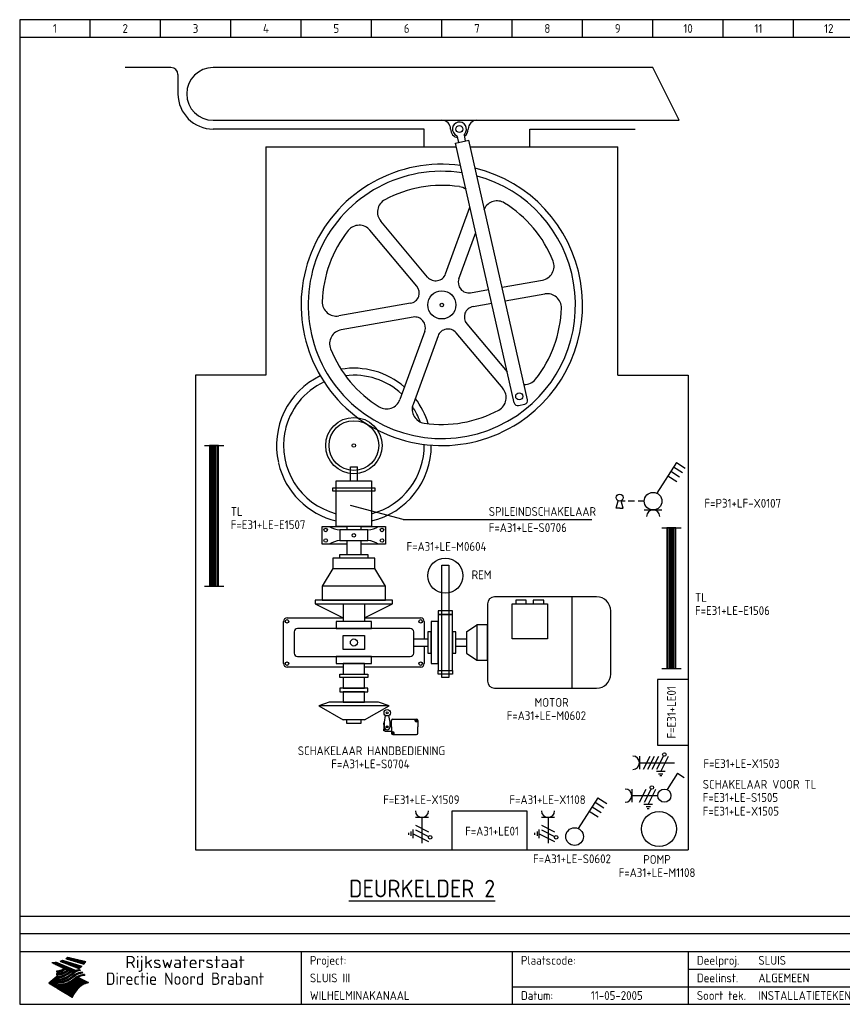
# Model space of a CAD drawing. Extents: x 10 to 411, y 10 to 290.
# Tile 1 of 2: x 10 to 244, y 10 to 290. Entities that reach past the tile are written whole.
import ezdxf
from ezdxf.enums import TextEntityAlignment as Align

# ---------------------------------------------------------------- set-up
doc = ezdxf.new("R2010")
doc.units = 0
doc.header["$MEASUREMENT"] = 0
for name, color, linetype in [('0-25', 7, 'Continuous'), ('0-35', 2, 'Continuous'), ('0-50', 3, 'Continuous'), ('B-25', 7, 'Continuous'), ('B-50', 3, 'Continuous'), ('S-25', 7, 'Continuous')]:
    doc.layers.add(name, color=color, linetype=linetype)
doc.styles.add('ISO', font='iso.shx')
doc.styles.get("Standard").update_dxf_attribs({"font": 'iso.shx'})
doc.styles.add('TXT', font='iso.shx')

# ---------------------------------------------------------------- blocks, each defined once
blk = doc.blocks.new('KADERA3')
at = {"layer": '0-25'}
for p, q in [((30, 285), (30, 290)), ((50, 285), (50, 290)), ((70, 285), (70, 290)), ((90, 285), (90, 290)), ((110, 285), (110, 290)), ((130, 285), (130, 290)), ((150, 285), (150, 290)), ((170, 285), (170, 290)), ((190, 285), (190, 290)), ((210, 285), (210, 290)), ((230, 285), (230, 290)), ((10, 285), (410, 285)), ((410, 35), (10, 35)), ((410, 30), (10, 30)), ((200, 20), (275, 20)), ((150, 15), (335, 15))]:
    blk.add_line(p, q, dxfattribs=at)
at = {"layer": '0-25', "color": 7}
for p, q in [((21.94, 22.42), (22.53, 22.42)), ((22.06, 22.48), (22.36, 22.48)), ((22.18, 22.53), (27.65, 20.8)), ((22.18, 22.53), (27.65, 20.8)), ((23.14, 22.99), (28.22, 21.46)), ((23.14, 22.99), (28.22, 21.46)), ((23.15, 22.98), (25.33, 22.98)), ((23.23, 23.04), (25.09, 23.04)), ((23.32, 23.1), (24.84, 23.1)), ((23.34, 22.93), (25.57, 22.93)), ((23.4, 23.15), (24.6, 23.15)), ((23.49, 23.21), (24.36, 23.21)), ((23.52, 22.87), (25.81, 22.87)), ((23.57, 23.27), (24.12, 23.27)), ((23.64, 23.32), (23.87, 23.32)), ((23.7, 23.36), (28.82, 22.17)), ((23.7, 23.36), (28.82, 22.17)), ((23.71, 22.82), (26.06, 22.82)), ((23.9, 22.76), (26.3, 22.76)), ((24.09, 22.7), (26.54, 22.7)), ((24.27, 22.65), (26.78, 22.65)), ((24.46, 22.59), (27.03, 22.59)), ((24.65, 22.53), (27.27, 22.53)), ((24.84, 22.48), (27.51, 22.48)), ((25.02, 22.42), (27.75, 22.42)), ((19.1, 21.89), (25.12, 19)), ((19.1, 21.89), (25.12, 19)), ((19.17, 21.86), (20.7, 21.86)), ((19.29, 21.8), (20.83, 21.8)), ((19.4, 21.75), (20.96, 21.75)), ((19.52, 21.69), (21.09, 21.69)), ((19.64, 21.63), (21.22, 21.63)), ((19.74, 21.92), (20.56, 21.92)), ((19.75, 21.58), (21.36, 21.58)), ((19.87, 21.52), (21.49, 21.52)), ((19.99, 21.47), (21.62, 21.47)), ((20.11, 21.41), (21.75, 21.41)), ((20.22, 21.35), (21.88, 21.35)), ((20.25, 21.97), (20.43, 21.97)), ((20.34, 21.3), (22.02, 21.3)), ((20.38, 21.99), (26.02, 19.59)), ((20.38, 21.99), (26.02, 19.59)), ((20.46, 21.24), (22.15, 21.24)), ((20.57, 21.18), (22.28, 21.18)), ((20.69, 21.13), (22.41, 21.13)), ((20.81, 21.07), (22.55, 21.07)), ((20.92, 21.02), (22.68, 21.02)), ((21.04, 20.96), (22.81, 20.96)), ((21.16, 20.9), (22.94, 20.9)), ((21.19, 19.61), (22.35, 19.61)), ((21.27, 20.85), (23.07, 20.85)), ((21.39, 20.79), (23.21, 20.79)), ((21.42, 19.67), (22.47, 19.67)), ((21.47, 22.25), (26.83, 20.19)), ((21.47, 22.25), (26.83, 20.19)), ((21.49, 22.25), (23.07, 22.25)), ((21.51, 20.73), (23.34, 20.73)), ((21.6, 22.2), (23.25, 22.2)), ((21.62, 19.72), (22.59, 19.72)), ((21.63, 20.68), (23.47, 20.68)), ((21.65, 22.31), (22.89, 22.31)), ((21.74, 20.62), (23.6, 20.62)), ((21.75, 22.14), (23.42, 22.14)), ((21.8, 22.37), (22.71, 22.37)), ((21.8, 19.78), (22.69, 19.78)), ((21.86, 20.57), (23.73, 20.57)), ((21.9, 22.08), (23.6, 22.08)), ((21.96, 19.83), (22.79, 19.83)), ((21.98, 20.51), (23.87, 20.51)), ((22.04, 22.03), (23.78, 22.03)), ((22.09, 20.45), (24, 20.45)), ((22.11, 19.89), (22.89, 19.89)), ((22.19, 21.97), (23.96, 21.97)), ((22.21, 20.4), (24.13, 20.4)), ((22.24, 19.95), (22.99, 19.95)), ((22.33, 20.34), (24.26, 20.34)), ((22.34, 21.92), (24.13, 21.92)), ((22.37, 20), (23.08, 20)), ((22.44, 20.28), (24.4, 20.28)), ((22.48, 21.86), (24.31, 21.86)), ((22.49, 20.06), (23.04, 20.06)), ((22.56, 20.23), (24.53, 20.23)), ((22.61, 20.12), (22.93, 20.12)), ((22.63, 21.8), (24.49, 21.8)), ((22.68, 20.17), (24.66, 20.17)), ((22.71, 20.17), (22.82, 20.17)), ((23.11, 20.02), (22.77, 20.2)), ((23.11, 20.02), (22.77, 20.2)), ((22.78, 21.75), (24.67, 21.75)), ((22.79, 20.12), (24.79, 20.12)), ((22.91, 20.06), (24.92, 20.06)), ((22.92, 21.69), (24.85, 21.69)), ((23.03, 20), (25.06, 20)), ((23.07, 21.63), (25.02, 21.63)), ((23.15, 19.95), (25.19, 19.95)), ((23.22, 21.58), (25.2, 21.58)), ((23.26, 19.89), (25.32, 19.89)), ((23.3, 19.61), (23.88, 19.61)), ((23.36, 21.52), (25.38, 21.52)), ((23.38, 19.83), (25.45, 19.83)), ((23.39, 19.67), (23.81, 19.67)), ((23.45, 19.7), (23.58, 19.79)), ((23.45, 19.7), (23.58, 19.79)), ((23.48, 19.72), (23.7, 19.72)), ((23.5, 19.78), (25.58, 19.78)), ((23.51, 21.47), (25.56, 21.47)), ((23.56, 19.78), (23.59, 19.78)), ((23.56, 19.39), (23.9, 19.62)), ((23.56, 19.39), (23.9, 19.62)), ((23.58, 19.79), (23.9, 19.62)), ((23.58, 19.79), (23.9, 19.62)), ((23.61, 19.72), (25.72, 19.72)), ((23.66, 21.41), (25.74, 21.41)), ((23.73, 19.67), (25.85, 19.67)), ((23.8, 21.35), (25.91, 21.35)), ((23.85, 19.61), (25.98, 19.61)), ((23.95, 21.3), (26.09, 21.3)), ((24.09, 21.24), (26.27, 21.24)), ((24.24, 21.18), (26.45, 21.18)), ((24.39, 21.13), (26.62, 21.13)), ((24.53, 21.07), (26.8, 21.07)), ((24.68, 21.02), (26.98, 21.02)), ((24.83, 20.96), (27.16, 20.96)), ((24.97, 20.9), (27.34, 20.9)), ((25.12, 20.85), (27.51, 20.85)), ((25.21, 22.37), (28, 22.37)), ((25.27, 20.79), (27.63, 20.79)), ((25.4, 22.31), (28.24, 22.31)), ((25.41, 20.73), (27.57, 20.73)), ((25.56, 20.68), (27.51, 20.68)), ((25.58, 22.25), (28.48, 22.25)), ((25.71, 20.62), (27.44, 20.62)), ((25.77, 22.2), (28.72, 22.2)), ((25.85, 20.57), (27.37, 20.57)), ((25.96, 22.14), (28.79, 22.14)), ((26, 20.51), (27.29, 20.51)), ((26.06, 19.61), (26.85, 19.61)), ((26.15, 22.08), (28.75, 22.08)), ((26.15, 20.45), (27.22, 20.45)), ((26.21, 19.67), (27.23, 19.67)), ((26.29, 20.4), (27.14, 20.4)), ((26.33, 22.03), (28.71, 22.03)), ((26.44, 20.34), (27.06, 20.34)), ((26.44, 19.72), (27.18, 19.72)), ((26.52, 21.97), (28.66, 21.97)), ((26.59, 20.28), (26.97, 20.28)), ((26.71, 21.92), (28.62, 21.92)), ((26.73, 20.23), (26.89, 20.23)), ((26.9, 21.86), (28.57, 21.86)), ((27.08, 21.8), (28.52, 21.8)), ((27.13, 19.78), (27.25, 19.64)), ((27.13, 19.78), (27.25, 19.64)), ((27.27, 21.75), (28.48, 21.75)), ((27.46, 21.69), (28.43, 21.69)), ((27.65, 21.63), (28.38, 21.63)), ((27.83, 21.58), (28.33, 21.58)), ((28.02, 21.52), (28.28, 21.52)), ((28.21, 21.47), (28.22, 21.47)), ((20.58, 17.88), (18.3, 16)), ((20.58, 17.88), (18.3, 16)), ((19.33, 16.85), (21.07, 16.85)), ((19.4, 16.91), (21.55, 16.91)), ((19.47, 16.97), (21.88, 16.97)), ((19.54, 17.02), (22.13, 17.02)), ((19.61, 17.08), (22.34, 17.08)), ((19.67, 17.13), (20.6, 17.13)), ((19.74, 17.19), (20.6, 17.19)), ((19.81, 17.25), (20.6, 17.25)), ((19.88, 17.3), (20.6, 17.3)), ((19.95, 17.36), (20.6, 17.36)), ((20.01, 17.42), (20.6, 17.42)), ((20.08, 17.47), (20.93, 17.47)), ((20.15, 17.53), (21.26, 17.53)), ((20.22, 17.58), (21.51, 17.58)), ((20.29, 17.64), (21.72, 17.64)), ((20.35, 17.7), (21.9, 17.7)), ((20.42, 17.75), (22.07, 17.75)), ((20.49, 17.81), (22.22, 17.81)), ((20.56, 17.87), (22.36, 17.87)), ((20.6, 19.11), (20.58, 19.51)), ((20.6, 19.11), (20.58, 19.51)), ((20.58, 19.5), (22.09, 19.5)), ((20.58, 19.44), (21.95, 19.44)), ((20.59, 19.38), (21.79, 19.38)), ((20.59, 19.33), (21.62, 19.33)), ((20.59, 19.27), (21.42, 19.27)), ((20.6, 19.22), (21.2, 19.22)), ((20.6, 19.16), (20.93, 19.16)), ((20.6, 19.11), (20.69, 19.12)), ((20.6, 19.11), (20.69, 19.12)), ((20.6, 18.79), (20.77, 18.81)), ((20.6, 18.79), (20.77, 18.81)), ((20.6, 18.29), (20.6, 18.79)), ((20.6, 18.29), (20.6, 18.79)), ((20.6, 18.77), (22.46, 18.77)), ((20.6, 18.71), (22.33, 18.71)), ((20.6, 18.65), (22.19, 18.65)), ((20.6, 18.6), (22.04, 18.6)), ((20.6, 18.54), (21.87, 18.54)), ((20.6, 18.48), (21.68, 18.48)), ((20.6, 18.43), (21.46, 18.43)), ((20.6, 18.37), (21.21, 18.37)), ((20.6, 18.32), (20.87, 18.32)), ((20.6, 18.29), (20.88, 18.32)), ((20.6, 18.29), (20.88, 18.32)), ((20.6, 17.88), (20.86, 17.91)), ((20.6, 17.88), (20.86, 17.91)), ((20.6, 17.43), (20.97, 17.48)), ((20.6, 17.43), (20.97, 17.48)), ((20.6, 17.43), (20.6, 17.09)), ((20.6, 17.43), (20.6, 17.09)), ((20.6, 17.09), (21.26, 17.16)), ((20.6, 17.09), (21.26, 17.16)), ((20.6, 16.8), (21.37, 16.89)), ((20.6, 16.8), (21.37, 16.89)), ((20.6, 16.8), (20.6, 16.45)), ((20.6, 16.8), (20.6, 16.45)), ((20.9, 19.55), (22.23, 19.55)), ((20.9, 18.82), (22.59, 18.82)), ((20.98, 17.92), (22.5, 17.92)), ((21.02, 17.13), (22.53, 17.13)), ((21.32, 18.88), (22.71, 18.88)), ((21.32, 17.98), (22.62, 17.98)), ((21.47, 17.19), (22.7, 17.19)), ((21.59, 18.03), (22.74, 18.03)), ((21.61, 18.93), (22.82, 18.93)), ((21.77, 17.25), (22.85, 17.25)), ((21.8, 18.09), (22.85, 18.09)), ((21.84, 18.99), (22.92, 18.99)), ((21.99, 18.15), (22.95, 18.15)), ((22.01, 17.3), (22.99, 17.3)), ((22.03, 19.05), (23.03, 19.05)), ((22.16, 18.2), (23.05, 18.2)), ((22.21, 19.1), (23.12, 19.1)), ((22.21, 17.36), (23.12, 17.36)), ((22.31, 18.26), (23.15, 18.26)), ((22.36, 19.16), (23.22, 19.16)), ((22.39, 17.42), (23.24, 17.42)), ((22.45, 18.32), (23.24, 18.32)), ((22.51, 19.22), (23.3, 19.22)), ((22.56, 17.47), (23.36, 17.47)), ((22.59, 18.37), (23.33, 18.37)), ((22.64, 19.27), (23.39, 19.27)), ((22.71, 18.43), (23.42, 18.43)), ((22.71, 17.53), (23.47, 17.53)), ((22.77, 19.33), (23.47, 19.33)), ((22.83, 18.48), (23.5, 18.48)), ((22.84, 17.58), (23.57, 17.58)), ((22.89, 19.38), (23.55, 19.38)), ((22.94, 18.54), (23.58, 18.54)), ((22.96, 16.85), (23.86, 16.85)), ((22.97, 17.64), (23.67, 17.64)), ((23, 19.44), (23.63, 19.44)), ((23.04, 18.6), (23.66, 18.6)), ((23.1, 19.5), (23.72, 19.5)), ((23.1, 17.7), (23.77, 17.7)), ((23.12, 16.91), (23.96, 16.91)), ((23.14, 18.65), (23.74, 18.65)), ((23.21, 19.55), (23.8, 19.55)), ((23.21, 17.75), (23.86, 17.75)), ((23.24, 18.71), (23.82, 18.71)), ((23.26, 16.97), (24.05, 16.97)), ((23.32, 17.81), (23.95, 17.81)), ((23.33, 18.77), (23.91, 18.77)), ((23.39, 17.02), (24.14, 17.02)), ((23.42, 18.82), (23.99, 18.82)), ((23.42, 17.87), (24.03, 17.87)), ((23.51, 18.88), (24.07, 18.88)), ((23.52, 17.92), (24.11, 17.92)), ((23.52, 17.08), (24.22, 17.08)), ((23.54, 18.9), (24.3, 19.42)), ((23.54, 18.9), (24.3, 19.42)), ((23.59, 18.93), (24.15, 18.93)), ((23.62, 17.98), (24.2, 17.98)), ((23.63, 17.13), (24.3, 17.13)), ((23.65, 18.59), (24.62, 19.25)), ((23.65, 18.59), (24.62, 19.25)), ((23.67, 18.99), (24.23, 18.99)), ((23.71, 18.03), (24.28, 18.03)), ((23.75, 19.05), (24.32, 19.05)), ((23.75, 17.19), (24.38, 17.19)), ((23.79, 18.09), (24.36, 18.09)), ((23.83, 19.1), (24.4, 19.1)), ((23.85, 17.25), (24.46, 17.25)), ((23.88, 18.15), (24.44, 18.15)), ((23.92, 19.16), (24.48, 19.16)), ((23.94, 18.19), (25.23, 19.07)), ((23.94, 18.19), (25.23, 19.07)), ((23.95, 17.3), (24.55, 17.3)), ((23.96, 19.55), (25.96, 19.55)), ((23.96, 18.2), (24.53, 18.2)), ((24, 19.22), (24.56, 19.22)), ((24.04, 18.26), (24.61, 18.26)), ((24.05, 17.36), (24.63, 17.36)), ((24.06, 17.88), (25.34, 18.76)), ((24.06, 17.88), (25.34, 18.76)), ((24.08, 19.5), (25.88, 19.5)), ((24.08, 19.27), (24.58, 19.27)), ((24.13, 18.32), (24.69, 18.32)), ((24.14, 17.42), (24.71, 17.42)), ((24.16, 19.33), (24.47, 19.33)), ((24.2, 19.44), (25.79, 19.44)), ((24.21, 18.37), (24.77, 18.37)), ((24.23, 17.47), (24.79, 17.47)), ((24.24, 17.48), (25.52, 18.36)), ((24.24, 17.48), (25.52, 18.36)), ((24.25, 19.38), (24.36, 19.38)), ((24.29, 18.43), (24.85, 18.43)), ((24.3, 19.42), (24.62, 19.25)), ((24.3, 19.42), (24.62, 19.25)), ((24.31, 19.38), (25.71, 19.38)), ((24.31, 17.53), (24.87, 17.53)), ((24.35, 17.17), (25.64, 18.05)), ((24.35, 17.17), (25.64, 18.05)), ((24.37, 18.48), (24.94, 18.48)), ((24.39, 17.58), (24.96, 17.58)), ((24.43, 19.33), (25.62, 19.33)), ((24.45, 18.54), (25.02, 18.54)), ((24.47, 17.64), (25.04, 17.64)), ((24.54, 18.6), (25.1, 18.6)), ((24.55, 19.27), (25.54, 19.27)), ((24.56, 17.7), (25.12, 17.7)), ((24.62, 18.65), (25.18, 18.65)), ((24.63, 16.72), (25.91, 17.6)), ((24.63, 16.72), (25.91, 17.6)), ((24.64, 17.75), (25.2, 17.75)), ((24.67, 19.22), (25.45, 19.22)), ((24.7, 18.71), (25.27, 18.71)), ((24.72, 17.81), (25.29, 17.81)), ((24.78, 19.16), (25.37, 19.16)), ((24.78, 18.77), (25.34, 18.77)), ((24.8, 17.87), (25.37, 17.87)), ((24.82, 16.85), (28.23, 16.85)), ((24.87, 18.82), (25.4, 18.82)), ((24.89, 17.92), (25.45, 17.92)), ((24.9, 19.1), (25.28, 19.1)), ((24.9, 16.91), (28.11, 16.91)), ((24.95, 18.88), (25.45, 18.88)), ((24.97, 17.98), (25.53, 17.98)), ((24.99, 16.97), (28, 16.97)), ((25.02, 19.05), (25.2, 19.05)), ((25.03, 18.93), (25.51, 18.93)), ((25.05, 18.03), (25.61, 18.03)), ((25.07, 17.02), (27.89, 17.02)), ((25.11, 18.99), (25.57, 18.99)), ((26.02, 19.59), (25.12, 19)), ((26.02, 19.59), (25.12, 19)), ((25.13, 18.09), (25.68, 18.09)), ((25.15, 17.08), (27.77, 17.08)), ((25.19, 19.05), (25.63, 19.05)), ((25.21, 18.15), (25.75, 18.15)), ((25.23, 17.13), (27.66, 17.13)), ((25.26, 19.1), (25.7, 19.1)), ((25.3, 18.2), (25.82, 18.2)), ((25.31, 17.19), (27.55, 17.19)), ((25.33, 19.16), (25.77, 19.16)), ((25.38, 18.26), (25.89, 18.26)), ((25.39, 19.22), (25.85, 19.22)), ((25.4, 17.25), (27.43, 17.25)), ((25.46, 18.32), (25.97, 18.32)), ((25.47, 19.27), (25.93, 19.27)), ((25.48, 17.3), (27.32, 17.3)), ((25.54, 19.33), (26.03, 19.33)), ((25.54, 18.37), (26.06, 18.37)), ((25.56, 17.36), (27.21, 17.36)), ((25.62, 18.43), (26.14, 18.43)), ((25.63, 19.38), (26.13, 19.38)), ((25.64, 17.42), (27.1, 17.42)), ((25.7, 18.48), (26.24, 18.48)), ((25.72, 19.44), (26.24, 19.44)), ((25.73, 17.47), (26.98, 17.47)), ((25.79, 18.54), (26.34, 18.54)), ((25.81, 17.53), (26.87, 17.53)), ((25.82, 19.5), (26.36, 19.5)), ((25.89, 18.6), (26.46, 18.6)), ((25.89, 17.58), (26.76, 17.58)), ((25.93, 19.55), (26.53, 19.55)), ((25.96, 17.64), (26.64, 17.64)), ((25.99, 18.65), (26.58, 18.65)), ((26.04, 17.7), (26.59, 17.7)), ((26.1, 18.71), (26.72, 18.71)), ((26.12, 17.75), (26.67, 17.75)), ((26.2, 17.81), (26.76, 17.81)), ((26.23, 18.77), (26.89, 18.77)), ((26.29, 17.87), (26.86, 17.87)), ((26.37, 18.82), (27.09, 18.82)), ((26.39, 17.92), (26.97, 17.92)), ((26.49, 17.98), (27.09, 17.98)), ((26.53, 18.88), (27.34, 18.88)), ((26.56, 17.68), (29.54, 16.2)), ((26.56, 17.68), (29.54, 16.2)), ((26.6, 18.03), (27.22, 18.03)), ((26.72, 18.09), (27.38, 18.09)), ((26.73, 18.93), (27.66, 18.93)), ((26.85, 18.15), (27.56, 18.15)), ((26.99, 18.99), (27.9, 18.99)), ((27, 18.2), (27.8, 18.2)), ((27.18, 18.26), (28.13, 18.26)), ((27.26, 19.05), (27.84, 19.05)), ((27.39, 18.32), (28.47, 18.32)), ((27.7, 18.37), (28.49, 18.37)), ((27.78, 19.1), (27.93, 18.96)), ((27.78, 19.1), (27.93, 18.96)), ((28, 18.43), (28.44, 18.43)), ((28.39, 18.48), (28.54, 18.32)), ((28.39, 18.48), (28.54, 18.32)), ((24.94, 11.97), (18.3, 16)), ((24.94, 11.97), (18.3, 16)), ((18.31, 16.01), (20.96, 16.01)), ((18.38, 16.07), (21.46, 16.07)), ((18.38, 15.95), (20.6, 15.95)), ((18.45, 16.12), (21.88, 16.12)), ((18.47, 15.9), (20.6, 15.9)), ((18.52, 16.18), (22.15, 16.18)), ((18.57, 15.84), (20.6, 15.84)), ((18.59, 16.23), (22.38, 16.23)), ((18.65, 16.29), (22.58, 16.29)), ((18.66, 15.78), (20.6, 15.78)), ((18.72, 16.35), (22.75, 16.35)), ((18.75, 15.73), (20.6, 15.73)), ((18.79, 16.4), (22.91, 16.4)), ((18.85, 15.67), (20.6, 15.67)), ((18.86, 16.46), (20.6, 16.46)), ((18.93, 16.52), (20.6, 16.52)), ((18.94, 15.62), (20.6, 15.62)), ((18.99, 16.57), (20.6, 16.57)), ((19.03, 15.56), (27.83, 15.56)), ((19.06, 16.63), (20.6, 16.63)), ((19.12, 15.5), (27.75, 15.5)), ((19.13, 16.68), (20.6, 16.68)), ((19.2, 16.74), (20.6, 16.74)), ((19.22, 15.45), (27.66, 15.45)), ((19.27, 16.8), (20.6, 16.8)), ((19.31, 15.39), (27.58, 15.39)), ((19.4, 15.33), (27.5, 15.33)), ((19.49, 15.28), (27.43, 15.28)), ((19.59, 15.22), (27.36, 15.22)), ((19.68, 15.17), (27.29, 15.17)), ((19.77, 15.11), (27.22, 15.11)), ((19.86, 15.05), (27.15, 15.05)), ((19.96, 15), (27.09, 15)), ((20.05, 14.94), (27.02, 14.94)), ((20.14, 14.88), (26.96, 14.88)), ((20.24, 14.83), (26.9, 14.83)), ((20.33, 14.77), (26.84, 14.77)), ((20.42, 14.72), (26.79, 14.72)), ((20.51, 14.66), (26.73, 14.66)), ((20.6, 16.45), (21.56, 16.56)), ((20.6, 16.45), (21.56, 16.56)), ((20.6, 15.97), (21.67, 16.09)), ((20.6, 15.97), (21.67, 16.09)), ((20.6, 15.97), (20.6, 15.58)), ((20.6, 15.97), (20.6, 15.58)), ((20.6, 15.58), (21.95, 15.73)), ((20.6, 15.58), (21.95, 15.73)), ((20.61, 14.6), (26.68, 14.6)), ((20.7, 16.46), (23.06, 16.46)), ((20.7, 14.55), (26.62, 14.55)), ((20.79, 14.49), (26.57, 14.49)), ((20.88, 14.43), (26.52, 14.43)), ((20.94, 15.62), (27.92, 15.62)), ((20.98, 14.38), (26.47, 14.38)), ((21.07, 14.32), (26.42, 14.32)), ((21.16, 14.27), (26.38, 14.27)), ((21.2, 16.52), (23.2, 16.52)), ((21.25, 14.21), (26.33, 14.21)), ((21.35, 14.15), (26.29, 14.15)), ((21.44, 14.1), (26.24, 14.1)), ((21.45, 15.67), (28.01, 15.67)), ((21.53, 14.04), (26.2, 14.04)), ((21.72, 16.57), (23.32, 16.57)), ((21.96, 15.73), (28.11, 15.73)), ((22.1, 16.63), (23.44, 16.63)), ((22.34, 15.78), (28.21, 15.78)), ((22.38, 16.68), (23.56, 16.68)), ((22.6, 16.74), (23.66, 16.74)), ((22.62, 15.84), (28.33, 15.84)), ((22.79, 16.8), (23.77, 16.8)), ((22.84, 15.9), (28.52, 15.9)), ((23.04, 15.95), (28.71, 15.95)), ((23.21, 16.01), (28.9, 16.01)), ((23.37, 16.07), (29.08, 16.07)), ((23.51, 16.12), (29.27, 16.12)), ((29.41, 16.17), (23.65, 16.17)), ((23.77, 16.23), (29.47, 16.23)), ((23.89, 16.29), (29.36, 16.29)), ((24, 16.35), (29.24, 16.35)), ((24.11, 16.4), (29.13, 16.4)), ((24.21, 16.46), (29.02, 16.46)), ((24.31, 16.52), (28.91, 16.52)), ((24.4, 16.57), (28.79, 16.57)), ((24.49, 16.63), (28.68, 16.63)), ((24.57, 16.68), (28.57, 16.68)), ((24.66, 16.74), (28.45, 16.74)), ((24.74, 16.8), (28.34, 16.8)), ((28.29, 15.83), (29.54, 16.2)), ((28.29, 15.83), (29.54, 16.2)), ((29.54, 16.2), (29.45, 16.17)), ((29.54, 16.2), (29.45, 16.17)), ((29.46, 16.18), (29.47, 16.18)), ((21.63, 13.98), (26.16, 13.98)), ((21.72, 13.93), (26.12, 13.93)), ((21.81, 13.87), (26.08, 13.87)), ((21.9, 13.82), (26.04, 13.82)), ((22, 13.76), (26, 13.76)), ((22.09, 13.7), (25.96, 13.7)), ((22.18, 13.65), (25.93, 13.65)), ((22.27, 13.59), (25.89, 13.59)), ((22.37, 13.53), (25.86, 13.53)), ((22.46, 13.48), (25.82, 13.48)), ((22.55, 13.42), (25.79, 13.42)), ((22.65, 13.37), (25.76, 13.37)), ((22.74, 13.31), (25.73, 13.31)), ((22.83, 13.25), (25.69, 13.25)), ((22.92, 13.2), (25.66, 13.2)), ((23.02, 13.14), (25.63, 13.14)), ((23.11, 13.08), (25.59, 13.08)), ((23.2, 13.03), (25.56, 13.03)), ((23.29, 12.97), (25.53, 12.97)), ((23.39, 12.92), (25.5, 12.92)), ((23.48, 12.86), (25.46, 12.86)), ((23.57, 12.8), (25.43, 12.8)), ((23.66, 12.75), (25.4, 12.75)), ((23.76, 12.69), (25.36, 12.69)), ((23.85, 12.63), (25.33, 12.63)), ((23.94, 12.58), (25.3, 12.58)), ((24.04, 12.52), (25.26, 12.52)), ((24.13, 12.47), (25.23, 12.47)), ((24.22, 12.41), (25.2, 12.41)), ((24.31, 12.35), (25.17, 12.35)), ((24.41, 12.3), (25.13, 12.3)), ((24.5, 12.24), (25.1, 12.24)), ((24.59, 12.18), (25.07, 12.18)), ((24.68, 12.13), (25.03, 12.13)), ((24.78, 12.07), (25, 12.07)), ((24.87, 12.02), (24.97, 12.02)), ((24.94, 11.97), (25.81, 13.45)), ((24.94, 11.97), (25.81, 13.45))]:
    blk.add_line(p, q, dxfattribs=at)
for centre, radius, start, end in [((19.84, 27.26), 5.27, 288.0217, 296.3084), ((19.84, 27.26), 5.27, 288.0217, 296.3084), ((20.49, 27.56), 5.28, 300.0654, 307.393), ((20.49, 27.56), 5.28, 300.0654, 307.393), ((19.15, 29.7), 7.8, 269.6055, 279.0886), ((19.15, 29.7), 7.8, 269.6055, 279.0886), ((19.93, 25.38), 5.91, 276.3402, 298.7463), ((19.93, 25.38), 5.91, 276.3402, 298.7463), ((19.84, 25.09), 6.03, 278.129, 302.868), ((19.84, 25.09), 6.03, 278.129, 302.868), ((20.35, 24.56), 5.76, 274.164, 302.5474), ((20.35, 24.56), 5.76, 274.164, 302.5474), ((27.05, 17.17), 2.63, 107.4286, 133.7799), ((27.05, 17.17), 2.63, 107.4286, 133.7799), ((27.01, 16.84), 2.93, 87.7348, 104.8316), ((27.01, 16.84), 2.93, 87.7348, 104.8316), ((27.37, 15.71), 3.93, 91.7838, 103.2817), ((27.37, 15.71), 3.93, 91.7838, 103.2817), ((24.11, 24.7), 5.26, 301.1147, 312.2814), ((24.11, 24.7), 5.26, 301.1147, 312.2814), ((21.95, 27.32), 8.59, 316.9248, 323.1399), ((21.95, 27.32), 8.59, 316.9248, 323.1399), ((20.21, 23.78), 5.91, 273.6149, 304.3803), ((20.21, 23.78), 5.91, 273.6149, 304.3803), ((20.05, 24.28), 6.02, 277.9472, 305.7139), ((20.05, 24.28), 6.02, 277.9472, 305.7139), ((20.04, 23.49), 6.09, 278.8115, 306.4242), ((20.04, 23.49), 6.09, 278.8115, 306.4242), ((20.53, 23.07), 5.96, 277.0519, 304.973), ((20.53, 23.07), 5.96, 277.0519, 304.973), ((20.72, 22.76), 5.91, 276.3402, 304.3803), ((20.72, 22.76), 5.91, 276.3402, 304.3803), ((21.06, 22.34), 5.81, 274.9043, 303.1745), ((21.06, 22.34), 5.81, 274.9043, 303.1745), ((20.82, 22.06), 6.04, 278.1111, 305.8489), ((20.82, 22.06), 6.04, 278.1111, 305.8489), ((27.45, 16.91), 2.81, 110.4143, 138.7411), ((27.45, 16.91), 2.81, 110.4143, 138.7411), ((27.57, 15.64), 3.4, 98.1566, 126.9045), ((27.57, 15.64), 3.4, 98.1566, 126.9045), ((27.91, 15.54), 3.39, 100.5835, 132.088), ((27.91, 15.54), 3.39, 100.5835, 132.088), ((28.21, 14.74), 3.67, 95.7581, 128.7216), ((28.21, 14.74), 3.67, 95.7581, 128.7216), ((28.4, 15.05), 3.21, 96.3886, 125.0052), ((28.4, 15.05), 3.21, 96.3886, 125.0052), ((27.82, 16.31), 2.8, 90.634, 105.1984), ((27.82, 16.31), 2.8, 90.634, 105.1984), ((28.19, 15.04), 3.93, 93.8342, 103.2817), ((28.19, 15.04), 3.93, 93.8342, 103.2817), ((28.58, 15.69), 2.8, 93.8141, 105.1984), ((28.58, 15.69), 2.8, 93.8141, 105.1984), ((28.95, 14.41), 3.93, 96.0135, 103.2817), ((28.95, 14.41), 3.93, 96.0135, 103.2817), ((21.3, 21.6), 5.91, 276.3402, 304.3803), ((21.3, 21.6), 5.91, 276.3402, 304.3803), ((31.24, 10.26), 6.3, 117.9568, 149.6251), ((31.24, 10.26), 6.3, 117.9568, 149.6251)]:
    blk.add_arc(centre, radius, start, end, dxfattribs=at)
at = {"layer": '0-35'}
for p, q in [((90, 25), (90, 10)), ((150, 25), (150, 10)), ((200, 25), (200, 10))]:
    blk.add_line(p, q, dxfattribs=at)
at = {"layer": '0-50'}
blk.add_line((10, 25), (410, 25), dxfattribs=at)
blk.add_lwpolyline([(10, 10), (410, 10), (410, 290), (10, 290)], close=True, dxfattribs=at)
at = {"layer": '0-25', "style": 'ISO'}
for s, p in [('Project:', (92.5, 22.5)), ('Plaatscode:', (152.5, 22.5)), ('Deelproj.', (202.5, 22.5)), ('Deelinst.', (202.5, 17.5)), ('Datum:', (152.5, 12.5)), ('Soort tek.', (202.5, 12.5))]:
    blk.add_text(s, height=2.5, dxfattribs=at).set_placement(p, align=Align.MIDDLE_LEFT)
for tag, p in [('STR1', (20, 287.5)), ('STR2', (40, 287.5)), ('STR3', (60, 287.5)), ('STR4', (80, 287.5)), ('STR5', (100, 287.5)), ('STR6', (120, 287.5)), ('STR7', (140, 287.5)), ('STR8', (160, 287.5)), ('STR9', (180, 287.5)), ('STR10', (200, 287.5)), ('STR11', (220, 287.5)), ('STR12', (240, 287.5)), ('STR13', (260, 287.5)), ('STR14', (280, 287.5)), ('STR15', (300, 287.5)), ('STR16', (320, 287.5)), ('STR17', (340, 287.5)), ('STR18', (360, 287.5)), ('STR19', (380, 287.5)), ('STR20', (400, 287.5)), ('W', (180, 12.5)), ('Z', (310, 12.5)), ('Y', (327.5, 12.5))]:
    blk.add_attdef(tag, text='', height=2.5, dxfattribs=at).set_placement(p, align=Align.MIDDLE)
for tag, p in [('N', (220, 22.5)), ('B', (92.5, 17.5)), ('P', (220, 17.5)), ('C', (92.5, 12.5)), ('U', (220, 12.5)), ('REV', (295, 12.5))]:
    blk.add_attdef(tag, text='', height=2.5, dxfattribs=at).set_placement(p, align=Align.MIDDLE_LEFT)
at = {"layer": '0-35', "style": 'ISO', "width": 1.182609}
blk.add_text('Rijkswaterstaat', height=3.5, dxfattribs=at).set_placement((40, 20.28), (74, 20.28), align=Align.FIT)
at = {"layer": '0-35', "color": 2, "style": 'ISO', "width": 1.016949}
blk.add_text('Directie Noord Brabant', height=3.5, dxfattribs=at).set_placement((34.5, 15.53), (79.5, 15.53), align=Align.FIT)
at = {"layer": '0-35', "style": 'ISO'}
blk.add_attdef('RNR', text='', height=3.5, dxfattribs=at).set_placement((305, 17.5), align=Align.MIDDLE)
for tag, p in [('X', (178.5, 17.5)), ('FORM', (402.5, 15))]:
    blk.add_attdef(tag, text='', height=3.5, dxfattribs=at).set_placement(p, align=Align.MIDDLE_LEFT)
at = {"layer": '0-50', "style": 'ISO'}
for tag, p in [('M', (342.5, 15)), ('O', (365, 15))]:
    blk.add_attdef(tag, text='', height=5, dxfattribs=at).set_placement(p, align=Align.MIDDLE)
blk.add_attdef('Q', text='', height=5, dxfattribs=at).set_placement((382.5, 15), align=Align.MIDDLE_LEFT)

msp = doc.modelspace()

# ---------------------------------------------------------------- linework, layer by layer
for p, q in [((53, 276.39), (40, 276.39)), ((190, 276.39), (65, 276.39)), ((197.5, 261.39), (190, 276.39)), ((55, 274.39), (55, 268.89)), ((65, 261.39), (197.5, 261.39)), ((125, 258.89), (65, 258.89)), ((125, 253.89), (125, 258.89)), ((155, 253.89), (155, 258.89)), ((155, 258.89), (185, 258.89)), ((133.91, 254.87), (137.71, 255.73)), ((150.58, 181.04), (133.91, 254.87)), ((134.86, 255.08), (134.49, 256.7)), ((136.76, 255.51), (136.4, 257.13)), ((154.38, 181.9), (137.71, 255.73)), ((80, 253.89), (80, 188.89)), ((80, 253.89), (134.13, 253.89)), ((138.13, 253.89), (155, 253.89)), ((155, 253.89), (180, 253.89)), ((180, 188.89), (180, 253.89)), ((131.08, 217.71), (138, 236.73)), ((142.1, 236.29), (141.93, 235.82)), ((125.97, 216.81), (112.64, 232.69)), ((122.9, 214.24), (109.57, 230.12)), ((134.84, 216.34), (139.63, 229.51)), ((147.15, 213.94), (158.6, 215.96)), ((138.18, 212.36), (143.3, 213.26)), ((148.03, 210.04), (159.29, 212.02)), ((121.12, 209.35), (100.71, 205.75)), ((138.88, 208.42), (144.18, 209.36)), ((121.82, 205.41), (101.4, 201.81)), ((137.1, 203.54), (148.59, 189.84)), ((125.16, 201.43), (118.07, 181.95)), ((128.92, 200.07), (121.83, 180.58)), ((134.03, 200.97), (147.36, 185.08)), ((60, 188.89), (60, 53.89)), ((80, 188.89), (60, 188.89)), ((180, 188.89), (200, 188.89)), ((200, 188.89), (200, 53.89)), ((151.77, 180.29), (153.63, 180.71)), ((62.5, 168.89), (68, 168.89)), ((64, 168.89), (64, 128.89)), ((66.5, 168.89), (64, 168.89)), ((64.2, 168.89), (64.2, 128.89)), ((64.6, 168.89), (64.6, 128.89)), ((65, 168.89), (65, 128.89)), ((65.4, 168.89), (65.4, 128.89)), ((65.8, 168.89), (65.8, 128.89)), ((66.2, 168.89), (66.2, 128.89)), ((66.5, 128.89), (66.5, 168.89)), ((104, 162.89), (106, 162.89)), ((104, 158.89), (104, 162.89)), ((106, 158.89), (106, 162.89)), ((99, 155.89), (99, 156.89)), ((99, 156.89), (111, 156.89)), ((100, 145.89), (100, 158.89)), ((100, 158.89), (110, 158.89)), ((110, 158.89), (110, 145.89)), ((111, 156.89), (111, 155.89)), ((111, 155.89), (99, 155.89)), ((119, 147.89), (104, 151.89)), ((100, 146.89), (100, 148.89)), ((110, 148.89), (110, 146.89)), ((96, 140.89), (96, 145.89)), ((96, 145.89), (103, 145.89)), ((110, 145.89), (100, 145.89)), ((103, 145.89), (103, 144.89)), ((107, 145.89), (114, 145.89)), ((107, 145.89), (107, 144.89)), ((114, 145.89), (114, 140.89)), ((119, 147.89), (172.66, 147.89)), ((109, 144.89), (101, 144.89)), ((101, 144.89), (101, 141.89)), ((109, 141.89), (109, 144.89)), ((192.5, 145.54), (198, 145.54)), ((196.5, 145.54), (194, 145.54)), ((194, 145.54), (194, 105.54)), ((194.2, 145.54), (194.2, 105.54)), ((194.6, 145.54), (194.6, 105.54)), ((195, 145.54), (195, 105.54)), ((195.4, 145.54), (195.4, 105.54)), ((195.8, 145.54), (195.8, 105.54)), ((196.2, 145.54), (196.2, 105.54)), ((196.5, 105.54), (196.5, 145.54)), ((103, 140.89), (96, 140.89)), ((101, 141.89), (109, 141.89)), ((103, 141.89), (103, 137.89)), ((107, 141.89), (107, 137.89)), ((114, 140.89), (107, 140.89)), ((101, 136.89), (101, 137.89)), ((101, 137.89), (109, 137.89)), ((109, 137.89), (109, 136.89)), ((111, 136.89), (99, 136.89)), ((99, 136.89), (99, 133.89)), ((109, 136.89), (101, 136.89)), ((111, 133.89), (111, 136.89)), ((130, 102.89), (130, 134.89)), ((130, 134.89), (132, 134.89)), ((132, 134.89), (132, 102.89)), ((99, 133.89), (96, 128.89)), ((99, 133.89), (111, 133.89)), ((114, 128.89), (111, 133.89)), ((62.5, 128.89), (68, 128.89)), ((64, 128.89), (66.5, 128.89)), ((114, 128.89), (96, 128.89)), ((96, 128.89), (96, 124.89)), ((114, 124.89), (114, 128.89)), ((116, 124.89), (94, 124.89)), ((94, 124.89), (94, 123.89)), ((94, 123.89), (116, 123.89)), ((94, 123.89), (102, 119.89)), ((96, 124.89), (114, 124.89)), ((102, 123.89), (102, 118.89)), ((108, 123.89), (108, 118.89)), ((108, 119.89), (116, 123.89)), ((116, 123.89), (116, 124.89)), ((143, 123.89), (143, 101.89)), ((160, 125.89), (145, 125.89)), ((150, 113.89), (150, 123.89)), ((150, 123.89), (160, 123.89)), ((154, 124.89), (151, 124.89)), ((151, 124.89), (151, 123.89)), ((151, 123.89), (154, 123.89)), ((154, 123.89), (154, 124.89)), ((159, 124.89), (156, 124.89)), ((156, 124.89), (156, 123.89)), ((156, 123.89), (159, 123.89)), ((159, 123.89), (159, 124.89)), ((174, 125.89), (160, 125.89)), ((160, 123.89), (160, 113.89)), ((167, 125.89), (167, 99.89)), ((133, 121.89), (129, 121.89)), ((129, 121.89), (129, 120.89)), ((129, 120.89), (129, 104.89)), ((133, 120.89), (129, 120.89)), ((129, 120.89), (133, 120.89)), ((133, 120.89), (133, 121.89)), ((133, 104.89), (133, 120.89)), ((178, 103.89), (178, 121.89)), ((85, 106.89), (85, 118.89)), ((86, 119.89), (102, 119.89)), ((110, 118.89), (100, 118.89)), ((100, 118.89), (100, 116.89)), ((108, 119.89), (124, 119.89)), ((110, 116.89), (110, 118.89)), ((125, 118.89), (125, 113.89)), ((127, 118.89), (127, 106.89)), ((129, 118.89), (127, 118.89)), ((129, 106.89), (129, 118.89)), ((137, 115.89), (140, 117.89)), ((140, 117.89), (140, 107.89)), ((143, 117.89), (140, 117.89)), ((143, 107.89), (143, 117.89)), ((88, 115.89), (88, 109.89)), ((121, 116.89), (89, 116.89)), ((100, 116.89), (110, 116.89)), ((102, 110.89), (102, 114.89)), ((102, 114.89), (108, 114.89)), ((108, 114.89), (108, 110.89)), ((122, 109.89), (122, 115.89)), ((126, 115.89), (126, 109.89)), ((127, 115.89), (126, 115.89)), ((127, 109.89), (127, 115.89)), ((133, 115.89), (133, 109.89)), ((134, 115.89), (133, 115.89)), ((134, 109.89), (134, 115.89)), ((137, 115.89), (137, 109.89)), ((122, 113.89), (126, 113.89)), ((134, 113.89), (137, 113.89)), ((160, 113.89), (150, 113.89)), ((108, 110.89), (102, 110.89)), ((122, 111.89), (126, 111.89)), ((125, 111.89), (125, 106.89)), ((126, 109.89), (127, 109.89)), ((133, 109.89), (134, 109.89)), ((134, 111.89), (137, 111.89)), ((137, 109.89), (140, 107.89)), ((89, 108.89), (121, 108.89)), ((110, 108.89), (100, 108.89)), ((100, 108.89), (100, 106.89)), ((100, 106.89), (110, 106.89)), ((108, 106.89), (102, 106.89)), ((102, 106.89), (102, 103.89)), ((108, 103.89), (108, 106.89)), ((110, 106.89), (110, 108.89)), ((127, 106.89), (129, 106.89)), ((140, 107.89), (143, 107.89)), ((102, 105.89), (86, 105.89)), ((101, 102.89), (101, 103.89)), ((101, 103.89), (109, 103.89)), ((102, 103.89), (108, 103.89)), ((124, 105.89), (108, 105.89)), ((109, 103.89), (109, 102.89)), ((129, 104.89), (133, 104.89)), ((129, 103.89), (129, 104.89)), ((129, 104.89), (133, 104.89)), ((133, 103.89), (129, 103.89)), ((133, 104.89), (133, 103.89)), ((192.5, 105.54), (198, 105.54)), ((194, 105.54), (196.5, 105.54)), ((109, 102.89), (101, 102.89)), ((108, 102.89), (102, 102.89)), ((102, 102.89), (102, 99.89)), ((108, 99.89), (108, 102.89)), ((132, 102.89), (130, 102.89)), ((200, 102.38), (191.32, 102.38)), ((191.32, 102.38), (191.32, 83.67)), ((109, 99.89), (101, 99.89)), ((101, 99.89), (101, 98.89)), ((101, 98.89), (109, 98.89)), ((102, 99.89), (108, 99.89)), ((108, 98.89), (102, 98.89)), ((102, 98.89), (102, 95.89)), ((108, 95.89), (108, 98.89)), ((109, 98.89), (109, 99.89)), ((145, 99.89), (174, 99.89)), ((98, 95.89), (95, 94.89)), ((112, 95.89), (98, 95.89)), ((102, 95.89), (108, 95.89)), ((115, 94.89), (112, 95.89)), ((115, 94.89), (95, 94.89)), ((95, 94.89), (102, 90.89)), ((108, 90.89), (115, 94.89)), ((108, 90.89), (102, 90.89)), ((103, 89.89), (103, 90.89)), ((107, 89.89), (103, 89.89)), ((107, 90.89), (107, 89.89)), ((113.47, 89.6), (113.47, 90)), ((113.47, 90), (113.67, 90)), ((113.67, 89.6), (113.47, 89.6)), ((113.67, 90.2), (113.98, 92.15)), ((113.67, 88.9), (113.67, 90.2)), ((115.27, 90.2), (114.96, 92.15)), ((115.27, 88.9), (115.27, 90.2)), ((115.27, 90.1), (115.67, 90.1)), ((115.67, 88.9), (115.67, 90.7)), ((116.07, 91.1), (122.77, 91.1)), ((122.37, 91.1), (122.37, 90.7)), ((122.67, 90.99), (122.86, 90.42)), ((123.17, 90.3), (122.77, 90.3)), ((123.17, 90.7), (123.17, 88.9)), ((113.47, 89.5), (113.47, 88.3)), ((113.47, 89.5), (113.67, 89.5)), ((113.77, 88.3), (113.47, 88.3)), ((113.47, 88.2), (113.77, 88.2)), ((113.47, 87.8), (113.47, 88.2)), ((113.77, 87.8), (113.47, 87.8)), ((113.67, 88.2), (113.67, 87.8)), ((113.77, 88.2), (113.67, 88.2)), ((113.77, 87.7), (113.77, 88.3)), ((113.77, 87.7), (115.67, 87.7)), ((114.3, 88.66), (114.65, 89.14)), ((115.67, 88.9), (115.67, 87.1)), ((115.67, 87.5), (116.07, 87.5)), ((116.16, 86.82), (115.97, 87.39)), ((116.47, 86.7), (116.47, 87.1)), ((123.17, 87.1), (123.17, 88.9)), ((116.07, 86.7), (122.77, 86.7)), ((191.32, 83.67), (200, 83.67)), ((132.86, 64.97), (132.86, 53.89)), ((154.23, 64.97), (132.86, 64.97)), ((154.23, 53.89), (154.23, 64.97)), ((60, 53.89), (200, 53.89))]:
    msp.add_line(p, q)
for centre, radius in [((135, 258.89), 1), ((130, 208.89), 4), ((130, 208.89), 0.5), ((152, 182.89), 1), ((105, 168.89), 8), ((105, 168.89), 7.07), ((105, 168.89), 0.5), ((97, 144.89), 0.5), ((105, 143.39), 0.5), ((113, 144.89), 0.5), ((97, 141.89), 0.5), ((113, 141.89), 0.5), ((131, 131.89), 5), ((86, 118.89), 0.5), ((124, 118.89), 0.5), ((105, 112.89), 1), ((86, 106.89), 0.5), ((124, 106.89), 0.5), ((114.47, 92.9), 0.9), ((114.47, 92.9), 0.3), ((122.77, 90.7), 0.3), ((114.47, 88.9), 0.3), ((116.07, 87.1), 0.3), ((191.76, 59.86), 5)]:
    msp.add_circle(centre, radius)
for centre, radius, start, end in [((53, 274.39), 2, 0, 90), ((65, 268.89), 7.5, 90, 270), ((65, 268.89), 10, 180, 270), ((130, 258.89), 2.5, 0, 90), ((135, 258.89), 2, 318.8585, 246.519), ((140, 258.89), 2.5, 90, 180), ((135, 258.89), 2.5, 180, 259.759), ((135, 258.89), 2.5, 305.659, 0), ((134, 256.59), 0.501, 12.7248, 66.5197), ((136.88, 257.24), 0.5, 138.8586, 192.7251), ((130, 208.89), 40, 82.3297, 303.119), ((130, 208.89), 38, 81.2044, 304.2443), ((130, 208.89), 40, 303.119, 76.2369), ((130, 208.89), 38, 304.2443, 74.7241), ((130, 208.89), 34, 81.537, 118.463), ((134.42, 238.56), 4, 51.9923, 81.537), ((115.7, 235.26), 4, 118.463, 220), ((145.69, 234.46), 4, 58.463, 153.478), ((130, 208.89), 34, 21.5369, 58.463), ((130, 208.89), 34, 141.537, 178.463), ((106.51, 227.55), 4, 40, 141.537), ((157.91, 219.9), 4, 280, 21.537), ((128.26, 218.74), 3, 220, 339.9999), ((137.66, 215.32), 3, 160, 279.9999), ((120.6, 212.31), 3, 280, 39.9999), ((159.99, 208.08), 4, 358.463, 100), ((100.01, 209.69), 4, 178.463, 280), ((139.4, 205.47), 3, 100, 219.9999), ((130, 208.89), 34, 321.537, 358.463), ((122.34, 202.46), 3, 340, 99.9999), ((102.09, 197.87), 4, 100, 201.537), ((131.74, 199.04), 3, 40, 159.9999), ((130, 208.89), 34, 201.537, 238.463), ((105, 168.89), 22, 49.2023, 99.5546), ((105, 168.89), 22, 115.6958, 192.6935), ((105, 168.89), 20, 47.0097, 96.8649), ((153.49, 190.23), 4, 268.8055, 321.537), ((105, 168.89), 20, 115.0895, 168.172), ((144.3, 182.51), 4, 298.463, 40), ((105, 168.89), 22, 16.4347, 37.528), ((114.31, 183.32), 4, 238.463, 340), ((125.58, 179.21), 4, 160, 261.537), ((105, 168.89), 20, 19.6651, 33.6173), ((151.55, 181.26), 1, 192.7243, 282.7255), ((153.41, 181.68), 1, 282.7253, 12.7252), ((130, 208.89), 34, 261.537, 298.463), ((105, 168.89), 20, 168.4454, 255.5225), ((105, 168.89), 20, 284.4775, 0.8997), ((105, 168.89), 22, 283.1366, 0.2935), ((105, 168.89), 22, 193.1366, 256.8634), ((101.75, 152.14), 7.29, 239.037, 264.0934), ((108.25, 152.14), 7.29, 275.9062, 300.9634), ((101.75, 134.64), 7.29, 95.9064, 120.9633), ((108.25, 134.64), 7.29, 59.0363, 84.0939), ((145, 123.89), 2, 90, 180), ((174, 121.89), 4, 0, 90), ((86, 118.89), 1, 90, 180), ((124, 118.89), 1, 0, 90), ((89, 115.89), 1, 90, 180), ((121, 115.89), 1, 0, 90), ((89, 109.89), 1, 180, 270), ((121, 109.89), 1, 270, 0), ((86, 106.89), 1, 180, 270), ((124, 106.89), 1, 270, 0), ((174, 103.89), 4, 270, 0), ((145, 101.89), 2, 180, 270), ((116.07, 90.7), 0.4, 90, 180), ((122.77, 90.7), 0.4, 180, 270), ((122.77, 90.7), 0.4, 0, 90), ((114.47, 88.9), 0.8, 180, 0), ((116.07, 87.1), 0.4, 180, 270), ((116.07, 87.1), 0.4, 0, 90), ((122.77, 87.1), 0.4, 270, 0)]:
    msp.add_arc(centre, radius, start, end)
at = {"layer": '0-25'}
for p, q in [((186.19, 80.58), (186.19, 76.83)), ((186.19, 78.7), (196.19, 78.7)), ((187.37, 76.83), (189.25, 80.58)), ((188.54, 76.83), (190.42, 80.58)), ((189.79, 76.83), (191.66, 80.58)), ((191.17, 76.83), (193.05, 80.58)), ((192.25, 76.2), (194.44, 80.58)), ((193.5, 76.2), (191, 76.2)), ((191.62, 75.58), (192.87, 75.58)), ((192.56, 74.95), (191.94, 74.95)), ((184.02, 71.21), (184.02, 67.46)), ((186.22, 67.46), (188.09, 71.21)), ((187.6, 67.46), (189.48, 71.21)), ((188.68, 66.84), (190.86, 71.21)), ((184.02, 69.34), (191.4, 69.34)), ((189.93, 66.84), (187.43, 66.84)), ((188.05, 66.21), (189.3, 66.21)), ((188.99, 65.59), (188.36, 65.59)), ((126.22, 63.16), (122.47, 63.16)), ((124.35, 63.16), (124.35, 55.78)), ((162.06, 63.16), (158.31, 63.16)), ((160.19, 63.16), (160.19, 55.78)), ((120.6, 58.19), (120.6, 58.81)), ((121.22, 59.13), (121.22, 57.88)), ((121.85, 57.25), (121.85, 59.75)), ((122.47, 60.96), (126.22, 59.09)), ((122.47, 59.58), (126.22, 57.7)), ((156.44, 58.19), (156.44, 58.81)), ((157.06, 59.13), (157.06, 57.88)), ((157.69, 57.25), (157.69, 59.75)), ((158.31, 60.96), (162.06, 59.09)), ((158.31, 59.58), (162.06, 57.7)), ((121.85, 58.5), (126.22, 56.31)), ((157.69, 58.5), (162.06, 56.31))]:
    msp.add_line(p, q, dxfattribs=at)
for centre in [(193.27, 81.02), (189.7, 71.66), (126.67, 57.48), (162.51, 57.48)]:
    msp.add_circle(centre, 0.5, dxfattribs=at)
for centre, start, end in [((184.31, 78.7), 270, 90), ((182.14, 69.34), 270, 90), ((124.35, 65.04), 180, 0), ((160.19, 65.04), 180, 0)]:
    msp.add_arc(centre, 1.88, start, end, dxfattribs=at)
at = {"layer": 'S-25', "color": 0, "linetype": 'Continuous'}
for p, q in [((196.68, 164.12), (191.09, 155.37)), ((195.87, 162.85), (198.4, 161.24)), ((196.68, 164.12), (199.21, 162.5)), ((194.26, 160.32), (196.79, 158.71)), ((195.06, 161.59), (197.59, 159.97)), ((179.56, 151.09), (180.15, 153.18)), ((181.56, 151.09), (180.97, 153.18)), ((182.11, 153.09), (181, 153.09)), ((184.82, 153.09), (182.99, 153.09)), ((187.56, 153.09), (185.84, 153.09)), ((180.56, 151.09), (179.56, 151.09)), ((180.56, 151.09), (181.56, 151.09)), ((197.02, 75.71), (194.05, 71.05)), ((197.02, 75.71), (198.92, 74.5)), ((174.35, 68.73), (168.77, 59.98)), ((173.55, 67.47), (176.08, 65.85)), ((174.35, 68.73), (176.88, 67.12)), ((171.93, 64.94), (174.46, 63.32)), ((172.74, 66.2), (175.27, 64.59))]:
    msp.add_line(p, q, dxfattribs=at)
at = {"layer": 'S-25'}
msp.add_line((187.56, 150.59), (192.56, 150.59), dxfattribs=at)
at = {"layer": 'S-25', "color": 0, "linetype": 'Continuous'}
for centre, radius in [((180.56, 154.09), 1), ((190.06, 153.09), 2.5), ((193.27, 69.34), 1.88), ((167.74, 57.7), 2.5)]:
    msp.add_circle(centre, radius, dxfattribs=at)
at = {"layer": 'S-25'}
msp.add_arc((190.06, 148.71), 1.88, 0, 180, dxfattribs=at)

# ---------------------------------------------------------------- block references
ref = msp.add_blockref('KADERA3', (0, 0), dxfattribs=at)
ref.add_attrib('B', 'SLUIS III', dxfattribs={"layer": '0-25', "height": 2.5, "style": 'ISO'}).set_placement((92.5, 17.5), align=Align.MIDDLE_LEFT)
ref.add_attrib('C', 'WILHELMINAKANAAL', dxfattribs={"layer": '0-25', "height": 2.5, "style": 'ISO'}).set_placement((92.5, 12.5), align=Align.MIDDLE_LEFT)
ref.add_attrib('N', 'SLUIS', dxfattribs={"layer": '0-25', "height": 2.5, "style": 'ISO'}).set_placement((220, 22.5), align=Align.MIDDLE_LEFT)
ref.add_attrib('P', 'ALGEMEEN', dxfattribs={"layer": '0-25', "height": 2.5, "style": 'ISO'}).set_placement((220, 17.5), align=Align.MIDDLE_LEFT)
ref.add_attrib('U', 'INSTALLATIETEKENING', dxfattribs={"layer": '0-25', "height": 2.5, "style": 'ISO'}).set_placement((220, 12.5), align=Align.MIDDLE_LEFT)
ref.add_attrib('W', '11-05-2005', dxfattribs={"layer": '0-25', "height": 2.5, "style": 'ISO'}).set_placement((179.75, 12.5), align=Align.MIDDLE)
ref.add_attrib('STR1', '1', dxfattribs={"layer": '0-25', "height": 2.5, "style": 'ISO'}).set_placement((20, 287.5), align=Align.MIDDLE)
ref.add_attrib('STR2', '2', dxfattribs={"layer": '0-25', "height": 2.5, "style": 'ISO'}).set_placement((40, 287.5), align=Align.MIDDLE)
ref.add_attrib('STR3', '3', dxfattribs={"layer": '0-25', "height": 2.5, "style": 'ISO'}).set_placement((60, 287.5), align=Align.MIDDLE)
ref.add_attrib('STR4', '4', dxfattribs={"layer": '0-25', "height": 2.5, "style": 'ISO'}).set_placement((80, 287.5), align=Align.MIDDLE)
ref.add_attrib('STR5', '5', dxfattribs={"layer": '0-25', "height": 2.5, "style": 'ISO'}).set_placement((100, 287.5), align=Align.MIDDLE)
ref.add_attrib('STR6', '6', dxfattribs={"layer": '0-25', "height": 2.5, "style": 'ISO'}).set_placement((120, 287.5), align=Align.MIDDLE)
ref.add_attrib('STR7', '7', dxfattribs={"layer": '0-25', "height": 2.5, "style": 'ISO'}).set_placement((140, 287.5), align=Align.MIDDLE)
ref.add_attrib('STR8', '8', dxfattribs={"layer": '0-25', "height": 2.5, "style": 'ISO'}).set_placement((160, 287.5), align=Align.MIDDLE)
ref.add_attrib('STR9', '9', dxfattribs={"layer": '0-25', "height": 2.5, "style": 'ISO'}).set_placement((180, 287.5), align=Align.MIDDLE)
ref.add_attrib('STR10', '10', dxfattribs={"layer": '0-25', "height": 2.5, "style": 'ISO'}).set_placement((200, 287.5), align=Align.MIDDLE)
ref.add_attrib('STR11', '11', dxfattribs={"layer": '0-25', "height": 2.5, "style": 'ISO'}).set_placement((220, 287.5), align=Align.MIDDLE)
ref.add_attrib('STR12', '12', dxfattribs={"layer": '0-25', "height": 2.5, "style": 'ISO'}).set_placement((240, 287.5), align=Align.MIDDLE)

# ---------------------------------------------------------------- texts
at = {"layer": 'B-25'}
for s, p in [('TL', (70, 148.89)), ('SPILEINDSCHAKELAAR', (143.34, 148.89)), ('F=E31+LE-E1507', (70, 145.14)), ('F=A31+LE-S0706', (143.34, 144.31)), ('F=A31+LE-M0604', (119.97, 138.95)), ('REM', (138.47, 130.89)), ('TL', (201.98, 124.47)), ('F=E31+LE-E1506', (201.98, 120.72)), ('SCHAKELAAR VOOR TL', (204.18, 71.31)), ('F=E31+LE-S1505', (204.16, 67.56)), ('F=E31+LE-X1505', (204.16, 63.67))]:
    msp.add_text(s, height=2.5, dxfattribs=at).set_placement(p)
for s, p in [('F=P31+LF-X0107', (226.44, 151.24)), ('F=E31+LE-X1503', (226.01, 77.2)), ('F=E31+LE-X1509', (135.04, 66.94)), ('F=A31+LE-X1108', (170.88, 66.94))]:
    msp.add_text(s, height=2.5, dxfattribs=at).set_placement(p, align=Align.RIGHT)
msp.add_text('F=E31+LE01', height=2.5, rotation=90, dxfattribs=at).set_placement((196.53, 93.03), align=Align.CENTER)
for s, p in [('MOTOR', (161.22, 94.59)), ('F=A31+LE-M0602', (159.72, 90.84)), ('SCHAKELAAR HANDBEDIENING', (110, 80.86)), ('F=A31+LE-S0704', (109.7, 77.11)), ('F=A31+LE01', (144.28, 57.99)), ('F=A31+LE-S0602', (167, 50.13)), ('POMP', (191.18, 49.94)), ('F=A31+LE-M1108', (191.18, 46.19))]:
    msp.add_text(s, height=2.5, dxfattribs=at).set_placement(p, align=Align.CENTER)
at = {"layer": 'B-50', "style": 'TXT'}
msp.add_text('%%UDEURKELDER 2', height=5, dxfattribs=at).set_placement((103.58, 40.42))

doc.saveas('drawing.dxf')
